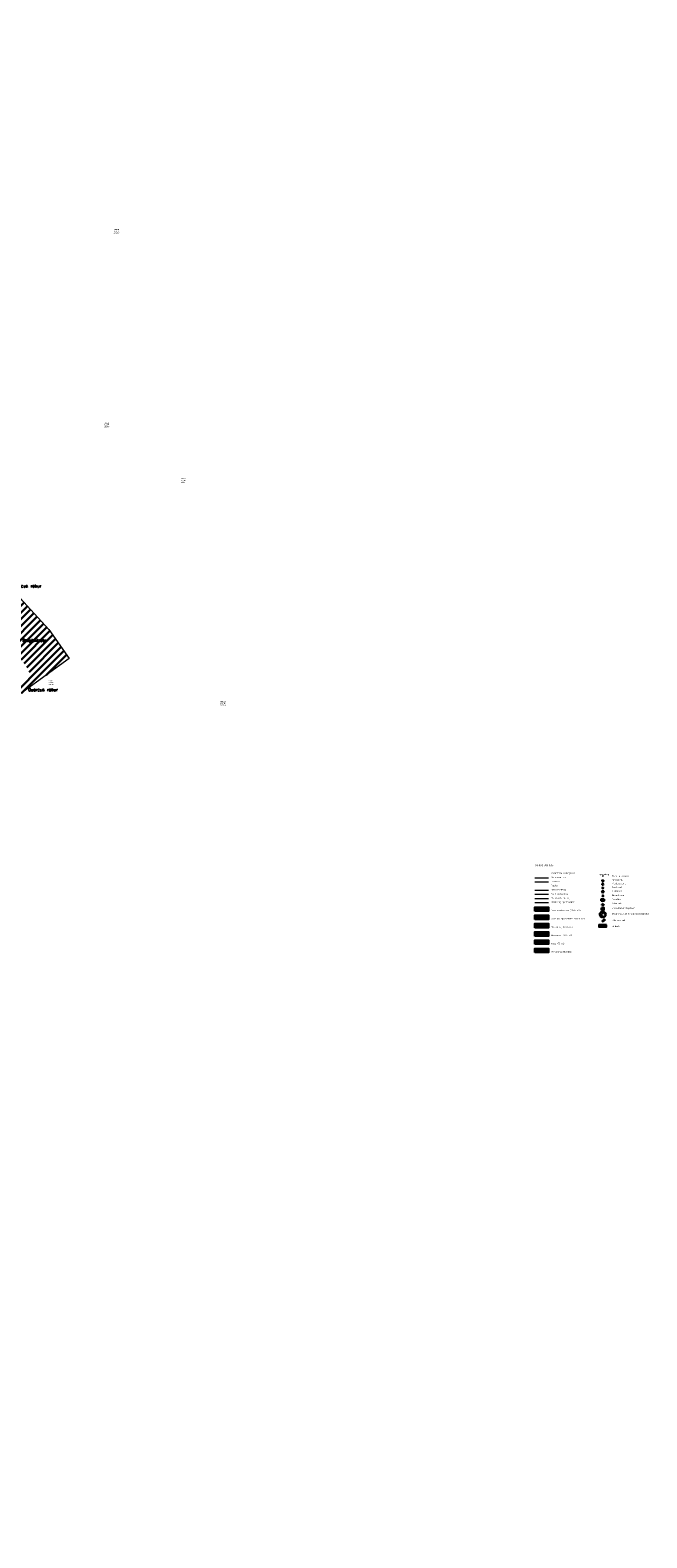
# Model space of a CAD drawing. Header units: metres. Extents: x 102852 to 107197, y 385458 to 392889.
# Tile 50 of 50: x 106992 to 107197, y 392389 to 392889. Entities that reach past the tile are written whole.
import ezdxf
from ezdxf.enums import TextEntityAlignment as Align

# ---------------------------------------------------------------- set-up
doc = ezdxf.new("R2010")
doc.units = ezdxf.units.M
doc.linetypes.add('KG-PERCEEL', pattern=[19, 5.5, -2, -2, 5.5, -2, -2])
for name, color, linetype, lineweight in [('0-BEBOUWING', 7, 'Continuous', 30), ('0-BEPLANTING', 14, 'Continuous', 30), ('0-GRAS OM SPORTVELDEN', 2, 'Continuous', 30), ('0-GRAS SPORTVELDEN', 3, 'Continuous', 30), ('0-VERHARDING', 5, 'Continuous', 30), ('_alg-maatvoering', 7, 'Continuous', 0), ('B-WE-GR-BOOM-S', 90, 'Continuous', 30), ('B-WE-GR-GROND-S', 32, 'Continuous', 30), ('B-WE-GR-STRUIK-G', 90, 'Continuous', 13), ('B-WE-IE-GEBOUW-G', 10, 'Continuous', 0), ('B-WE-IE-MEUBILAIR_WEGMEUBILAIR-S', 7, 'Continuous', 30), ('B-WE-IE-OV-LICHTMAST-S', 40, 'Continuous', 30), ('B-WE-IE-TERREINAFSCHEIDING_KUNSTMATIG_HEKWERK-G', 6, 'Continuous', 0), ('B-WE-KG-GRENS-T18', 10, 'Continuous', 13), ('B-WE-KG-GRENS_PERCEEL-GV', 150, 'KG-PERCEEL', 13), ('B-WE-KL-DATA_CAI_KAST-S', 90, 'Continuous', 30), ('B-WE-KL-WATER_BRANDLEIDING_BRANDHYDRANT-S', 150, 'Continuous', 30), ('B-WE-OG-TOPOGRAFIE_BEBOUWING-G', 8, 'Continuous', 13), ('B-WE-RI-HWA_KOLK_STRAATKOLK-S', 150, 'Continuous', 30), ('B-WE-RI-INSPECTIEPUT_ALGEMEEN-S', 7, 'Continuous', 30), ('B-WE-VH-KANTVERHARDING-G', 60, 'Continuous', 13), ('B-WE-VH-MATERIAALGRENS-G', 31, 'Continuous', 13), ('B-WE-VV-MARKERING-G', 7, 'Continuous', 13), ('Boomsoort', 10, 'Continuous', 0), ('N-WE-IE-TERREINAFSCHEIDING_KUNSTMATIG_HEKWERK-G', 6, 'Continuous', 0), ('X-XX-AL-LEGENDA-T35', 50, 'Continuous', 30), ('X-XX-AL-TEKST_ALGEMEEN-T', 1, 'Continuous', 13), ('X-XX-AL-VERWIJZING-S', 7, 'Continuous', 30)]:
    doc.layers.add(name, color=color, linetype=linetype, lineweight=lineweight)
doc.styles.add('NLCS-ISO', font='NLCS-ISO.ttf')
doc.styles.add('NLCS-ISO-M200-T25', font='NLCS-ISO.ttf', dxfattribs={"height": 0.5})
doc.styles.add('NLCS-ISO-M200-T35', font='NLCS-ISO.ttf', dxfattribs={"height": 0.7})
doc.styles.add('NLCS-ISO-T25', font='NLCS-ISO.ttf')
doc.styles.add('NLCS_25', font='NLCS-ISO.ttf', dxfattribs={"height": 2.5})
doc.styles.add('Style-Arial', font='arial.ttf')
doc.styles.add('Style-STANDARD', font='STANDARD.shx')
doc.styles.add('Style-txt', font='txt.shx')
pattern_1 = [(45, (4032.9468, 7070.71), (-0.4490128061, 0.4490128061), [])]

# ---------------------------------------------------------------- blocks, each defined once
blk = doc.blocks.new('kadata_3')
at = {"layer": 'B-WE-KG-GRENS_PERCEEL-GV'}
for points in [[(106826.084, 392669.005), (106946.81, 392753.143), (106922.864, 392780.471), (106802.244, 392696.909)], [(106898.673, 392579.82), (106887.193, 392569.673), (106909.2, 392543.974), (106920.8, 392553.844)], [(106898.673, 392579.82), (106920.8, 392553.844), (106921.512, 392554.403), (106899.835, 392580.847)], [(106909.2, 392543.974), (106887.193, 392569.673), (106875.803, 392559.605), (106897.292, 392534.241)], [(106864.367, 392549.496), (106885.892, 392524.568), (106897.292, 392534.241), (106875.803, 392559.605)], [(106828.823, 392518.824), (106848.507, 392535.623), (106834.924, 392549.799), (106816.215, 392533.813)], [(106863.824, 392527.162), (106853.294, 392539.709), (106848.507, 392535.623), (106859.842, 392523.793)], [(106816.904, 392524.929), (106812.074, 392530.352), (106795.575, 392516.563), (106800.338, 392510.872)], [(106835.38, 392503.002), (106824.019, 392516.437), (106814.619, 392508.165), (106826.016, 392494.561)]]:
    blk.add_3dface(points, dxfattribs=at)
at = {"layer": 'B-WE-OG-TOPOGRAFIE_BEBOUWING-G', "flags": 128}
for points in [[(106859.11, 392812.691), (106867.919, 392800.509), (106873.131, 392804.277), (106864.322, 392816.46)], [(106851.018, 392806.854), (106859.833, 392794.647), (106865.047, 392798.412), (106856.232, 392810.619)], [(106814.913, 392761.118), (106823.969, 392766.531), (106812.275, 392786.096), (106805.439, 392782.01), (106809.338, 392775.487)], [(106807.359, 392774.304), (106807.117, 392774.16)], [(106807.117, 392774.16), (106808.46, 392771.914)], [(106809.338, 392775.487), (106807.359, 392774.304)], [(106808.46, 392771.914), (106814.913, 392761.118)], [(106697.022, 392687.16), (106669.226, 392719.854), (106666.675, 392717.686), (106661.046, 392724.32), (106653.253, 392717.711), (106656.047, 392714.421), (106642.297, 392702.741), (106645.136, 392699.404), (106638.85, 392694.1)], [(106860.956, 392692.058), (106850.074, 392707.523), (106847.141, 392706.705), (106847.631, 392704.945), (106842.767, 392703.304), (106845.196, 392695.034), (106853.119, 392683.775)], [(106853.119, 392683.775), (106862.259, 392690.206), (106860.956, 392692.058)], [(106685.651, 392670.942), (106699.48, 392682.688)], [(106700.261, 392683.351), (106697.022, 392687.16)], [(106699.48, 392682.688), (106700.261, 392683.351)], [(106660.066, 392661.682), (106675.032, 392674.38)], [(106675.032, 392674.38), (106677.991, 392670.94), (106681.462, 392673.851)], [(106681.462, 392673.851), (106684.661, 392670.101)], [(106684.661, 392670.101), (106685.651, 392670.942)], [(106651.267, 392654.199), (106654.979, 392657.366), (106660.066, 392661.682)], [(106746.95, 392655.55), (106741.201, 392651.541)], [(106746.916, 392655.197), (106747.092, 392655.33)], [(106761.945, 392633.723), (106746.916, 392655.197)], [(106747.092, 392655.33), (106746.95, 392655.55)], [(106741.201, 392651.541), (106755.886, 392630.527)], [(106782.373, 392638.334), (106766.56, 392627.129)], [(106785.264, 392634.255), (106782.373, 392638.334)], [(106766.56, 392627.129), (106761.945, 392633.723)], [(106790.766, 392626.492), (106785.264, 392634.255)], [(106755.886, 392630.527), (106760.692, 392623.651), (106757.764, 392621.556), (106758.405, 392620.666), (106752.972, 392616.771), (106761.392, 392605.031)], [(106761.392, 392605.031), (106766.939, 392609.008), (106769.231, 392605.778), (106781.047, 392614.163), (106778.483, 392617.776), (106790.766, 392626.492)], [(106944.939, 392609.802), (106942.993, 392612.188), (106937.646, 392607.827), (106939.568, 392605.47), (106934.626, 392601.439), (106937.27, 392598.18), (106940.44, 392594.311), (106945.33, 392598.3), (106947.39, 392595.74), (106952.84, 392600.21), (106950.76, 392602.74), (106951.3, 392603.19), (106950.03, 392604.73), (106945.482, 392610.245), (106944.939, 392609.802)], [(106933.55, 392592.931), (106930.603, 392596.569), (106920.175, 392588.069), (106922.72, 392584.95), (106925.88, 392581.07), (106932.75, 392586.67), (106933.17, 392586.16), (106936.71, 392589.06), (106933.55, 392592.931)], [(106922.11, 392576.75), (106919.162, 392580.487), (106908.928, 392572.465), (106913.11, 392567.13)], [(106921.11, 392569.591), (106922.18, 392568.21), (106926.12, 392571.3), (106925.03, 392572.69), (106925.21, 392572.82)], [(106925.21, 392572.82), (106922.11, 392576.75)], [(106910.17, 392566.34), (106908.234, 392568.61), (106902.723, 392563.915), (106905.771, 392560.337), (106902.71, 392557.729), (106905.94, 392553.93), (106909.18, 392550.12), (106915.47, 392555.48), (106911.13, 392560.57), (106913.42, 392562.53), (106910.17, 392566.34)], [(106914.985, 392564.76), (106915.23, 392564.95), (106921.11, 392569.591)], [(106913.11, 392567.13), (106914.985, 392564.76)], [(106898.52, 392556.43), (106897.115, 392558.079), (106891.642, 392553.416), (106894.171, 392550.447), (106891.089, 392547.821), (106894.33, 392544.031), (106897.58, 392540.23), (106903.85, 392545.58), (106899.49, 392550.68), (106901.77, 392552.63), (106898.52, 392556.43)], [(106944.14, 392542.54), (106937.87, 392549.32), (106938.2, 392549.69), (106937.85, 392550.07), (106937.13, 392549.41), (106935.51, 392551.16), (106935.87, 392551.5), (106934.9, 392552.56), (106929.3, 392547.39)], [(106886.918, 392546.485), (106885.608, 392548.022), (106880.092, 392543.323), (106882.491, 392540.506), (106879.441, 392537.908), (106882.67, 392534.1), (106885.9, 392530.29), (106892.19, 392535.62), (106887.86, 392540.73), (106890.15, 392542.67), (106886.918, 392546.485)], [(106928.01, 392540.67), (106924.77, 392544.47), (106918.79, 392539.37), (106919.5, 392538.54), (106915.66, 392535.29), (106918.91, 392531.49), (106921.043, 392528.996), (106926.812, 392533.919), (106927.377, 392533.257), (106931.403, 392536.691), (106928.01, 392540.67)], [(106929.3, 392547.39), (106930.454, 392546.141), (106928.646, 392544.472)], [(106928.646, 392544.472), (106931.366, 392541.528)], [(106931.366, 392541.528), (106933.227, 392543.139), (106938.557, 392537.368)], [(106837.528, 392529.905), (106828.569, 392540.625), (106824.9, 392537.56), (106821.06, 392534.35), (106830.02, 392523.63), (106833.86, 392526.83), (106837.528, 392529.905)], [(106875.412, 392536.705), (106874.051, 392538.302), (106868.632, 392533.686), (106866.153, 392531.574), (106866.108, 392530.251), (106868.024, 392528.044), (106866.334, 392526.604), (106870.94, 392521.296), (106872.617, 392522.751), (106874.57, 392520.5), (106880.8, 392525.89), (106876.41, 392530.96), (106878.68, 392532.92), (106875.412, 392536.705)], [(106814.719, 392520.828), (106812.149, 392523.867), (106806.781, 392519.329), (106809.314, 392516.258), (106807.938, 392515.094), (106811.94, 392510.343), (106811.394, 392509.883), (106810.408, 392509.062), (106812.509, 392506.538), (106813.495, 392507.359), (106818.168, 392511.454), (106816.19, 392513.71), (106819.55, 392516.66), (106815.49, 392521.48), (106814.719, 392520.828)], [(106852.899, 392517.931), (106848.363, 392523.339), (106845.357, 392520.818), (106842.737, 392523.942), (106838.93, 392520.76), (106835.09, 392517.55), (106840.39, 392511.24), (106845.54, 392515.561), (106847.41, 392513.33)], [(106857.91, 392515.561), (106854.672, 392519.418), (106852.899, 392517.931)], [(106794.403, 392503.498), (106790.665, 392507.915), (106793.093, 392509.97), (106790.853, 392512.617), (106788.53, 392510.67), (106784.7, 392507.46), (106786.71, 392505.06), (106783.3, 392502.17), (106787.275, 392497.47)], [(106826.955, 392493.44), (106831.67, 392497.39), (106828.82, 392500.8), (106831.22, 392502.86), (106826.08, 392508.99), (106823.51, 392506.84), (106822.746, 392507.809), (106820.463, 392505.813), (106823.166, 392502.928), (106820.724, 392500.877)], [(106787.275, 392497.47), (106791.25, 392492.77), (106794.65, 392495.66), (106796.65, 392493.27), (106800.48, 392496.49), (106802.717, 392498.37), (106805.052, 392500.332), (106807.447, 392502.294), (106805.407, 392504.784), (106803.012, 392502.822), (106800.645, 392500.819), (106798.329, 392498.859), (106794.403, 392503.498)]]:
    blk.add_lwpolyline(points, dxfattribs=at)
at = {"layer": 'B-WE-KG-GRENS-T18', "char_height": 0.36, "attachment_point": 5, "style": 'NLCS-ISO-T25'}
for s, insert in [('\\fArial|b0|i0|c00|p39;RBG01\\PB 4417\\P3495 m²', (106782.629, 392841.114)), ('\\fArial|b0|i0|c00|p39;RBG01\\PB 5090\\P12722 m²', (107021.064, 392822.605)), ('\\fArial|b0|i0|c00|p39;RBG01\\PB 4444\\P5440 m²', (106836.852, 392817.219)), ('\\fArial|b0|i0|c00|p39;RBG01\\PB 4289\\P635 m²', (106619.325, 392801.811)), ('\\fArial|b0|i0|c00|p39;RBG01\\PB 4445\\P1075 m²', (106878.116, 392802.553)), ('\\fArial|b0|i0|c00|p39;RBG01\\PB 4288\\P1090 m²', (106623.488, 392785.623)), ('\\fArial|b0|i0|c00|p39;RBG01\\PB 455\\P7420 m²', (106762.171, 392768.743)), ('\\fArial|b0|i0|c00|p39;RBG01\\PB 4998\\P2919 m²', (107017.731, 392758.359)), ('\\fArial|b0|i0|c00|p39;RBG01\\PB 4287\\P1530 m²', (106608.456, 392756.022)), ('\\fArial|b0|i0|c00|p39;RBG01\\PB 431\\P5410 m²', (106851.615, 392754.312)), ('\\fArial|b0|i0|c00|p39;RBG01\\PB 4997\\P5440 m²', (107043.28, 392739.938)), ('\\fArial|b0|i0|c00|p39;RBG01\\PB 456\\P5460 m²', (106704.421, 392736.055)), ('\\fArial|b0|i0|c00|p39;RBG01\\PB 457\\P1610 m²', (106645.144, 392725.31)), ('\\fArial|b0|i0|c00|p39;RBG01\\PB 432\\P5380 m²', (106874.311, 392724.222)), ('\\fArial|b0|i0|c00|p39;RBG01\\PB 3734\\P125 m²', (106999.225, 392672.875)), ('\\fArial|b0|i0|c00|p39;RBG01\\PB 433\\P14540 m²', (106915.655, 392669.757)), ('\\fArial|b0|i0|c00|p39;RBG01\\PB 3735\\P3637 m²', (107056.367, 392665.936)), ('\\fArial|b0|i0|c00|p39;RBG01\\PB 1411\\P5900 m²', (106781.496, 392661.275)), ('\\fArial|b0|i0|c00|p39;RBG01\\PB 4213\\P6886 m²', (106680.581, 392653.808)), ('\\fArial|b0|i0|c00|p39;RBG01\\PB 4212\\P2664 m²', (106627.537, 392639.438)), ('\\fArial|b0|i0|c00|p39;RBG01\\PB 3528\\P808 m²', (106966.998, 392640.38)), ('\\fArial|b0|i0|c00|p39;RBG01\\PB 453\\P1120 m²', (106806.649, 392633.624)), ('\\fArial|b0|i0|c00|p39;RBG01\\PB 3486\\P737 m²', (106952.147, 392625.522)), ('\\fArial|b0|i0|c00|p39;RBG01\\PB 3529\\P752 m²', (106934.437, 392614.108)), ('\\fArial|b0|i0|c00|p39;RBG01\\PB 452\\P6640 m²', (106840.748, 392597.831)), ('\\fArial|b0|i0|c00|p39;RBG01\\PB 3530\\P757 m²', (106921.184, 392598.938)), ('\\fArial|b0|i0|c00|p39;RBG01\\PB 3531\\P851 m²', (106908.974, 392584.941)), ('\\fArial|b0|i0|c00|p39;RBG01\\PB 3543\\P37 m²', (106906.175, 392572.015)), ('\\fArial|b0|i0|c00|p39;RBG01\\PB 2343\\P1540 m²', (106643.29, 392570.722)), ('\\fArial|b0|i0|c00|p39;RBG01\\PB 4900\\P440 m²', (106657.187, 392563.276)), ('\\fArial|b0|i0|c00|p39;RBG01\\PB 4901\\P20475 m²', (106740.26, 392563.113)), ('\\fArial|b0|i0|c00|p39;RBG01\\PB 3537\\P515 m²', (106898.829, 392565.133)), ('\\fArial|b0|i0|c00|p39;RBG01\\PB 3538\\P513 m²', (106886.624, 392559.878)), ('\\fArial|b0|i0|c00|p39;RBG01\\PB 3536\\P636 m²', (106958.009, 392556.744)), ('\\fArial|b0|i0|c00|p39;RBG01\\PB 3539\\P496 m²', (106874.894, 392548.875)), ('\\fArial|b0|i0|c00|p39;RBG01\\PB 3376\\P502 m²', (106838.694, 392539.1)), ('\\fArial|b0|i0|c00|p39;RBG01\\PB 3540\\P493 m²', (106864.745, 392538.631)), ('\\fArial|b0|i0|c00|p39;RBG01\\PB 3444\\P360 m²', (106902.018, 392534.358)), ('\\fArial|b0|i0|c00|p39;RBG01\\PB 3456\\P405 m²', (106945.279, 392536.482)), ('\\fArial|b0|i0|c00|p39;RBG01\\PB 3634\\P417 m²', (106848.659, 392527.732)), ('\\fArial|b0|i0|c00|p39;RBG01\\PB 3441\\P553 m²', (106931.135, 392527.548)), ('\\fArial|b0|i0|c00|p39;RBG01\\PB 4382\\P160 m²', (106802.246, 392517.074)), ('\\fArial|b0|i0|c00|p39;RBG01\\PB 3542\\P146 m²', (106864.547, 392516.892)), ('\\fArial|b0|i0|c00|p39;RBG01\\PB 3443\\P544 m²', (106913.917, 392512.663)), ('\\fArial|b0|i0|c00|p39;RBG01\\PB 3369\\P210 m²', (106796.482, 392510.918)), ('\\fArial|b0|i0|c00|p39;RBG01\\PB 3375\\P239 m²', (106806.634, 392509.362)), ('\\fArial|b0|i0|c00|p39;RBG01\\PB 3374\\P220 m²', (106822.364, 392510.159)), ('\\fArial|b0|i0|c00|p39;RBG01\\PB 3423\\P382 m²', (106861.735, 392508.772)), ('\\fArial|b0|i0|c00|p39;RBG01\\PB 3370\\P210 m²', (106800.432, 392504.287)), ('\\fArial|b0|i0|c00|p39;RBG01\\PB 3373\\P169 m²', (106813.901, 392502.343)), ('\\fArial|b0|i0|c00|p39;RBG01\\PB 2238\\P9380 m²', (106641.095, 392499.201)), ('\\fArial|b0|i0|c00|p39;RBG01\\PB 3378\\P635 m²', (106786.003, 392485.033)), ('\\fArial|b0|i0|c00|p39;RBG01\\PB 4215\\P193 m²', (106755.175, 392459.095)), ('\\fArial|b0|i0|c00|p39;RBG01\\PB 2643\\P4359 m²', (106685.156, 392450.105))]:
    blk.add_mtext(s, dxfattribs=dict(at, insert=insert))
for s, insert, rotation in [('\\fArial|b0|i0|c00|p39;RBG01\\PB 3955\\P765 m²', (106623.141, 392721.507), 63.8), ('\\fArial|b0|i0|c00|p39;RBG01\\PB 3633\\P98 m²', (106856.523, 392531.711), 309.6), ('\\fArial|b0|i0|c00|p39;RBG01\\PB 4383\\P203 m²', (106820.74, 392523.763), 308.4)]:
    blk.add_mtext(s, dxfattribs=dict(at, insert=insert, rotation=rotation))
blk = doc.blocks.new('SIE-WEG_ZITBANK_MET_LEUNING')
blk.add_hatch(color=256).paths.add_polyline_path([(-5.9, 1.5), (-5.9, 1.8), (5.9, 1.8), (5.9, 1.5)])
for p, q in [((-4.1, 1.5), (-4.1, 1)), ((-3.8, 1.5), (-3.8, 1)), ((3.8, 1.5), (3.8, 1)), ((4.1, 1.5), (4.1, 1)), ((-4.1, -0.6), (-4.1, -0.1)), ((-3.8, -0.6), (-3.8, -0.1)), ((3.8, -0.6), (3.8, -0.1)), ((4.1, -0.6), (4.1, -0.1))]:
    blk.add_line(p, q)
for points in [[(-5.9, 1.5), (-5.9, 1.8), (5.9, 1.8), (5.9, 1.5)], [(5.9, 1), (5.9, -0.1), (-5.9, -0.1), (-5.9, 1)], [(-5.9, -0.6), (-5.9, -1.8), (5.9, -1.8), (5.9, -0.6)]]:
    blk.add_3dface(points)
blk = doc.blocks.new('SIE-WEG_PAAL_VAST')
blk.add_hatch(color=256).paths.add_polyline_path([(-0.4, -0.4), (-0.4, 0.4), (0.4, 0.4), (0.4, -0.4)])
blk.add_circle((0, 0), 0.75)
blk.add_3dface([(0.4, 0.4), (-0.4, 0.4), (-0.4, -0.4), (0.4, -0.4)])
at = {"style": 'NLCS-ISO'}
blk.add_attdef('TYPE', (0, 0), '', height=1.75, dxfattribs=at)
blk = doc.blocks.new('B-SIE-WEG_LICHTMAST-SO')
at = {"ltscale": 0.1}
for p, q in [((-1.1, 0.6), (-2.2, 1.3)), ((0, 1.3), (0, 2.5)), ((1.1, 0.6), (2.2, 1.3)), ((-1.1, -0.6), (-2.2, -1.3)), ((0, -1.3), (0, -2.5)), ((1.1, -0.6), (2.2, -1.3))]:
    blk.add_line(p, q, dxfattribs=at)
at = {"flags": 128}
for points in [[(-1.2, 0.5), (1.2, 0.5)], [(-1.2, -0.5), (1.2, -0.5)]]:
    blk.add_lwpolyline(points, dxfattribs=at)
at = {"ltscale": 0.1}
blk.add_circle((0, 0), 1.27, dxfattribs=at)
at = {"style": 'NLCS-ISO'}
blk.add_attdef('TYPE', text='', height=1.8, dxfattribs=at).set_placement((0, 2.5), align=Align.BOTTOM_CENTER)
blk = doc.blocks.new('SIE-WEG_VERKEERSBORD_ROND')
for p, q in [((-1.1, 0.5), (1.1, 0.5)), ((-1.1, -0.5), (1.1, -0.5))]:
    blk.add_line(p, q)
blk.add_circle((0, 0), 1.25)
blk = doc.blocks.new('SIE-WEG_AFVALBAK_TYPE_02')
at = {"linetype": 'Continuous'}
for p, q in [((1.6, -0.4), (-1.6, -0.4)), ((-1.3, -0.8), (-1.6, -0.4)), ((-1.3, -1), (-1.6, -1.7)), ((1.6, -1.7), (-1.6, -1.7)), ((1.3, -0.8), (-1.3, -0.8)), ((-1.3, -1), (-1.3, -0.8)), ((1.3, -1), (-1.3, -1)), ((-1.2, -1.2), (-1.3, -1.5)), ((1.3, -1.5), (-1.3, -1.5)), ((1.2, -1.2), (-1.2, -1.2)), ((1.2, -1.2), (1.3, -1.5)), ((1.3, -0.8), (1.6, -0.4)), ((1.3, -1), (1.3, -0.8)), ((1.3, -1), (1.6, -1.7))]:
    blk.add_line(p, q, dxfattribs=at)
for p, q in [((-1.6, -0.4), (-1.6, -1.7)), ((1.6, -0.4), (1.6, -1.7))]:
    blk.add_line(p, q)
blk.add_circle((0, 0), 0.354, dxfattribs=at)
blk = doc.blocks.new('SKL-WATER_BRANDHYDRANT-SO')
blk.add_ellipse((0, 0), major_axis=(-1.02, 0), ratio=0.685994)
at = {"style": 'NLCS-ISO'}
blk.add_text('BR', height=0.562, dxfattribs=at).set_placement((-0.4, -0.2))
blk = doc.blocks.new('B-SRI-PUT_VWA-SO')
at = {"lineweight": 0}
blk.add_circle((0, 0), 2, dxfattribs=at)
blk.add_3dface([(-2, 2), (2, 2), (2, -2), (-2, -2)])
blk.add_3dface([(2, -2), (2, 2), (-2, 2), (-2, -2)], dxfattribs=at)
blk = doc.blocks.new('Straatkolk 300x450')
at = {"layer": 'B-WE-RI-HWA_KOLK_STRAATKOLK-S'}
for p, q in [((-1.1, -0.7), (1.1, 0.8)), ((1.1, -0.7), (-1.1, 0.8))]:
    blk.add_line(p, q, dxfattribs=at)
blk.add_3dface([(-1.1, -0.7), (1.1, -0.7), (1.1, 0.8), (-1.1, 0.8)], dxfattribs=at)
blk = doc.blocks.new('SKL-DATA_TERREINKAST-SO')
for q in [(-0.8, 0.8), (0.8, 0.8)]:
    blk.add_line((0, -0.8), q)
blk.add_3dface([(2.5, 1.4), (-2.5, 1.4), (-2.5, -1.4), (2.5, -1.4)])
at = {"style": 'NLCS-ISO'}
blk.add_attdef('TYPE', text='', height=1.75, dxfattribs=at).set_placement((-0.2, 3.4), align=Align.MIDDLE_CENTER)
blk = doc.blocks.new('opmerking')
at = {"layer": 'X-XX-AL-TEKST_ALGEMEEN-T'}
for p, q in [((-0.4, 1.5), (0, 0)), ((0.4, 1.5), (-0.4, 1.5)), ((0.4, 1.5), (0, 0))]:
    blk.add_line(p, q, dxfattribs=at)
blk = doc.blocks.new('opmerkingen')
at = {"layer": 'B-WE-GR-GROND-S'}
blk.add_blockref('opmerking', (0, 0), dxfattribs=at)
at = {"layer": 'X-XX-AL-TEKST_ALGEMEEN-T', "color": 7, "style": 'NLCS-ISO-M200-T25'}
blk.add_attdef('OPMERKINGEN', (0, 0), '', height=1.8, dxfattribs=at)
blk = doc.blocks.new('SIE-WEG_VLAGGEMAST')
blk.add_hatch(color=256).paths.add_polyline_path([(0.8, 0, 1), (-0.8, 0, 1)])
for p, q in [((0.5, 0.7), (1.7, 2.3)), ((2.8, 1), (3.3, 1.6))]:
    blk.add_line(p, q)
blk.add_circle((0, 0), 0.8)
for points in [[(1.3, 1.7), (1.4, 1.7), (1.6, 1.7), (1.8, 1.6), (1.9, 1.4), (2.2, 1.3), (2.5, 1.3), (2.8, 1.2), (2.8, 1)], [(1.7, 2.3), (1.9, 2.3), (2, 2.3), (2.2, 2.2), (2.3, 2), (2.7, 1.9), (3, 1.8), (3.2, 1.8), (3.3, 1.6)]]:
    blk.add_spline(points, degree=3)

msp = doc.modelspace()

# ---------------------------------------------------------------- hatches: boundary and pattern name
at = {"layer": '0-BEBOUWING', "true_color": 0x636466, "extrusion": (0, 0, -1)}
msp.add_hatch(color=251, dxfattribs=at).paths.add_polyline_path([(-107164.41, 392588.82), (-107164.41, 392590.2), (-107159.91, 392590.2), (-107159.91, 392588.82)])
at = {"layer": '0-BEBOUWING', "true_color": 0x939598, "extrusion": (0, 0, -1)}
msp.add_hatch(color=252, dxfattribs=at).paths.add_polyline_path([(-107164.41, 392583.33), (-107164.41, 392584.7), (-107159.91, 392584.7), (-107159.91, 392583.33)])
at = {"layer": '0-BEPLANTING'}
h = msp.add_hatch(dxfattribs=at)
h.set_pattern_fill('ANSI31', color=256, scale=0.1, pattern_type=2)
h.set_pattern_definition([(45, (0, 0), (-1.122532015, 1.122532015), [])])
h.paths.add_polyline_path([(106998.58, 392690.46), (106952.79, 392740.3), (106950.71, 392737.87), (106950.89, 392737.15), (106953.73, 392733.32), (106960.62, 392724.18), (106965.24, 392716.88), (106979.37, 392695.91), (106984.07, 392688.13), (106988.45, 392681.75), (106990.97, 392678.2), (106991.87, 392676.71), (106992.19, 392675.38), (106991.67, 392674.67), (106991.45, 392674.63), (106989.26, 392673.03), (106972.98, 392660.91), (106962.47, 392653.07), (106949.32, 392643.31), (106936.22, 392633.83), (106916.62, 392620.13), (106907.18, 392613.54), (106903.8, 392610.92), (106902.96, 392609.76), (106903.04, 392608.43), (106904.59, 392607), (106936.59, 392630.55), (106990.02, 392669.79), (107005.29, 392680.83)])
h = msp.add_hatch(dxfattribs=at)
h.set_pattern_fill('ANSI31', color=256, scale=0.01, pattern_type=2)
h.set_pattern_definition(pattern_1)
h.paths.add_polyline_path([(107159.91, 392591.57), (107159.91, 392592.95), (107164.41, 392592.95), (107164.41, 392591.57)])
at = {"layer": '0-GRAS OM SPORTVELDEN'}
h = msp.add_hatch(dxfattribs=at)
h.set_pattern_fill('ANSI31', color=256, scale=0.01, pattern_type=2)
h.set_pattern_definition(pattern_1)
h.paths.add_polyline_path([(107159.91, 392594.32), (107159.9, 392595.69), (107164.4, 392595.69), (107164.4, 392594.32)])
at = {"layer": '0-GRAS SPORTVELDEN', "true_color": 0x58ba48}
h = msp.add_hatch(dxfattribs=at)
h.set_pattern_fill('ANSI31', color=85, scale=0.01, pattern_type=2)
h.set_pattern_definition(pattern_1)
h.paths.add_polyline_path([(107159.9, 392597.07), (107159.9, 392598.44), (107164.4, 392598.44), (107164.4, 392597.07)])
at = {"layer": '0-VERHARDING', "true_color": 0x136734, "extrusion": (0, 0, -1)}
msp.add_hatch(color=116, dxfattribs=at).paths.add_polyline_path([(-107164.41, 392586.07), (-107164.41, 392587.45), (-107159.91, 392587.45), (-107159.91, 392586.07)])

# ---------------------------------------------------------------- linework, layer by layer
for points in [[(107159.9, 392597.07), (107159.9, 392598.44), (107164.4, 392598.44), (107164.4, 392597.07)], [(107159.91, 392594.32), (107159.9, 392595.69), (107164.4, 392595.69), (107164.4, 392594.32)], [(107159.91, 392591.57), (107159.91, 392592.95), (107164.41, 392592.95), (107164.41, 392591.57)], [(107159.91, 392588.82), (107159.91, 392590.2), (107164.41, 392590.2), (107164.41, 392588.82)], [(107159.91, 392586.07), (107159.91, 392587.45), (107164.41, 392587.45), (107164.41, 392586.07)], [(107159.91, 392583.33), (107159.91, 392584.7), (107164.41, 392584.7), (107164.41, 392583.33)]]:
    msp.add_3dface(points)
at = {"layer": 'B-WE-GR-BOOM-S', "linetype": 'Continuous', "flags": 128}
msp.add_lwpolyline([(107182.98, 392596.66), (107182.94, 392596.74), (107182.88, 392596.77), (107182.82, 392596.86), (107182.69, 392596.89), (107182.61, 392596.86), (107182.66, 392596.81), (107182.65, 392596.72), (107182.48, 392596.75), (107182.51, 392596.82), (107182.47, 392596.89), (107182.41, 392596.88), (107182.34, 392596.89), (107182.2, 392596.89), (107182.14, 392596.85), (107182.05, 392596.87), (107181.93, 392596.78), (107182.01, 392596.74), (107182.04, 392596.69), (107182.12, 392596.64), (107182.04, 392596.53), (107181.93, 392596.51), (107181.85, 392596.58), (107181.91, 392596.6), (107181.86, 392596.73), (107181.71, 392596.64), (107181.63, 392596.56), (107181.68, 392596.53), (107181.63, 392596.46), (107181.55, 392596.43), (107181.49, 392596.37), (107181.43, 392596.2), (107181.66, 392596.14), (107181.69, 392596.07), (107181.63, 392596.01), (107181.53, 392596.01), (107181.52, 392596.07), (107181.42, 392596.03), (107181.48, 392595.92), (107181.45, 392595.88), (107181.49, 392595.85), (107181.46, 392595.76), (107181.53, 392595.72), (107181.49, 392595.65), (107181.55, 392595.64), (107181.58, 392595.61), (107181.51, 392595.53), (107181.65, 392595.42), (107181.7, 392595.47), (107181.74, 392595.56), (107181.71, 392595.6), (107181.75, 392595.72), (107181.81, 392595.69), (107181.88, 392595.6), (107181.94, 392595.55), (107181.88, 392595.39), (107181.75, 392595.37), (107181.7, 392595.28), (107181.77, 392595.2), (107181.87, 392595.18), (107181.88, 392595.15), (107181.89, 392595.13), (107181.97, 392595.21), (107182.07, 392595.21), (107182.12, 392595.18), (107182.1, 392595.1), (107182.1, 392595.03), (107182.2, 392595.01), (107182.31, 392595.02), (107182.34, 392594.97), (107182.39, 392595.03), (107182.46, 392595.06), (107182.42, 392595.15), (107182.49, 392595.18), (107182.59, 392595.15), (107182.61, 392595.03), (107182.67, 392595.04), (107182.72, 392595.01), (107182.85, 392595.11), (107182.91, 392595.09), (107182.9, 392595.13), (107182.97, 392595.16), (107182.92, 392595.21), (107182.86, 392595.23), (107182.95, 392595.31), (107182.96, 392595.36), (107183.07, 392595.39), (107183.14, 392595.34), (107183.19, 392595.39), (107183.19, 392595.43), (107183.26, 392595.43), (107183.26, 392595.48), (107183.33, 392595.5), (107183.33, 392595.55), (107183.25, 392595.55), (107183.34, 392595.64), (107183.29, 392595.67), (107183.36, 392595.65), (107183.39, 392595.7), (107183.34, 392595.77), (107183.4, 392595.86), (107183.37, 392595.91), (107183.29, 392595.91), (107183.18, 392595.97), (107183.25, 392596.02), (107183.31, 392596.12), (107183.34, 392596.07), (107183.41, 392596.1), (107183.37, 392596.24), (107183.38, 392596.33), (107183.34, 392596.35), (107183.27, 392596.48), (107183.2, 392596.56), (107183.11, 392596.48), (107183.17, 392596.44), (107183.22, 392596.32), (107183.14, 392596.3), (107183.1, 392596.38), (107183.03, 392596.37), (107182.97, 392596.42), (107182.88, 392596.46), (107182.93, 392596.49), (107182.9, 392596.54), (107182.94, 392596.59), (107183.01, 392596.57), (107183.07, 392596.6)], close=True, dxfattribs=at)
at = {"layer": 'B-WE-GR-BOOM-S'}
msp.add_circle((107182.44, 392595.96), 0.03, dxfattribs=at)
at = {"layer": 'B-WE-GR-STRUIK-G'}
msp.add_line((107164.4, 392603.94), (107159.9, 392603.94), dxfattribs=at)
at = {"layer": 'B-WE-IE-GEBOUW-G'}
msp.add_line((107164.4, 392608.06), (107159.9, 392608.06), dxfattribs=at)
at = {"layer": 'B-WE-IE-TERREINAFSCHEIDING_KUNSTMATIG_HEKWERK-G'}
msp.add_line((107164.4, 392606.69), (107159.9, 392606.69), dxfattribs=at)
at = {"layer": 'B-WE-VH-KANTVERHARDING-G'}
msp.add_line((107164.4, 392602.56), (107159.9, 392602.56), dxfattribs=at)
at = {"layer": 'B-WE-VH-MATERIAALGRENS-G'}
msp.add_line((107164.4, 392601.19), (107159.9, 392601.19), dxfattribs=at)
at = {"layer": 'B-WE-VV-MARKERING-G'}
msp.add_line((107164.4, 392599.82), (107159.9, 392599.82), dxfattribs=at)
at = {"layer": 'N-WE-IE-TERREINAFSCHEIDING_KUNSTMATIG_HEKWERK-G', "flags": 128}
msp.add_lwpolyline([(106952.79, 392740.3), (106998.58, 392690.46), (107005.29, 392680.83), (106990.02, 392669.79), (106936.59, 392630.55), (106904.59, 392607)], dxfattribs=at)

# ---------------------------------------------------------------- block references
at = {"layer": 'B-WE-IE-MEUBILAIR_WEGMEUBILAIR-S', "xscale": 0.2, "yscale": 0.2, "zscale": 0.2, "rotation": 360}
for name, p in [('SIE-WEG_VERKEERSBORD_ROND', (107182.43, 392605.99)), ('SIE-WEG_PAAL_VAST', (107182.43, 392604.76)), ('SIE-WEG_AFVALBAK_TYPE_02', (107182.43, 392599.39)), ('SIE-WEG_ZITBANK_MET_LEUNING', (107182.41, 392592.18)), ('SIE-WEG_VLAGGEMAST', (107182.5, 392593.8))]:
    msp.add_blockref(name, p, dxfattribs=at)
at = {"layer": 'B-WE-IE-OV-LICHTMAST-S', "xscale": 0.2, "yscale": 0.2, "zscale": 0.2, "rotation": 360}
msp.add_blockref('B-SIE-WEG_LICHTMAST-SO', (107182.43, 392603.51), dxfattribs=at)
at = {"layer": 'B-WE-KL-DATA_CAI_KAST-S', "xscale": 0.2, "yscale": 0.2, "zscale": 0.2, "rotation": 360}
msp.add_blockref('SKL-DATA_TERREINKAST-SO', (107182.43, 392600.77), dxfattribs=at)
at = {"layer": 'B-WE-KL-WATER_BRANDLEIDING_BRANDHYDRANT-S', "xscale": 0.2, "yscale": 0.2, "zscale": 0.2, "rotation": 360}
msp.add_blockref('SKL-WATER_BRANDHYDRANT-SO', (107182.45, 392602.11), dxfattribs=at)
at = {"layer": 'B-WE-RI-HWA_KOLK_STRAATKOLK-S', "xscale": 0.2, "yscale": 0.2, "zscale": 0.2, "rotation": 360}
msp.add_blockref('Straatkolk 300x450', (107182.44, 392607.12), dxfattribs=at)
at = {"layer": 'B-WE-RI-INSPECTIEPUT_ALGEMEEN-S', "xscale": 0.2, "yscale": 0.2, "zscale": 0.2, "rotation": 360}
msp.add_blockref('B-SRI-PUT_VWA-SO', (107182.42, 392597.82), dxfattribs=at)
at = {"layer": 'X-XX-AL-TEKST_ALGEMEEN-T', "xscale": 0.2, "yscale": 0.2, "zscale": 0.2, "rotation": 360}
msp.add_blockref('opmerkingen', (107182.43, 392608.52), dxfattribs=at)
at = {"layer": 'X-XX-AL-VERWIJZING-S', "rotation": 360}
msp.add_blockref('kadata_3', (0, 0), dxfattribs=at)

# ---------------------------------------------------------------- texts
at = {"layer": '_alg-maatvoering', "style": 'Style-STANDARD'}
msp.add_text('Bosplantsoen', height=1, dxfattribs=at).set_placement((106989.74, 392687.42), align=Align.TOP_LEFT)
at = {"layer": 'Boomsoort', "color": 7, "style": 'Style-txt'}
for p in [(106995.99, 392704.43, 0.13), (107001.51, 392670.04, 0.13)]:
    msp.add_text('Quercus robur', height=1, dxfattribs=at).set_placement(p, align=Align.RIGHT)
at = {"layer": 'X-XX-AL-LEGENDA-T35', "color": 7, "style": 'NLCS-ISO-M200-T35'}
msp.add_text('VERKLARING:', height=0.7, dxfattribs=at).set_placement((107159.9, 392611.91))
at = {"layer": 'X-XX-AL-TEKST_ALGEMEEN-T', "color": 7}
for s, style, p in [('Gebouwcontour', 'NLCS_25', (107165.27, 392608.06)), ('Kadastrale ondergrond', 'NLCS_25', (107165.27, 392609.44)), ('opmerking', 'NLCS_25', (107181.09, 392609.02)), ('Tekst algemeen', 'NLCS_25', (107185.54, 392608.5)), ('Straatkolk', 'NLCS_25', (107185.55, 392607.12)), ('Struiken/haag', 'NLCS_25', (107165.28, 392603.94)), ('Hekwerk', 'NLCS_25', (107165.28, 392606.69)), ('Raster', 'NLCS_25', (107165.28, 392605.31)), ('Kant verharding', 'NLCS_25', (107165.28, 392602.56)), ('Verkeersbord', 'NLCS_25', (107185.55, 392605.99)), ('Paal vast', 'NLCS_25', (107185.55, 392604.76)), ('Lichtmast', 'NLCS_25', (107185.55, 392603.51)), ('Brandkraan', 'NLCS_25', (107185.57, 392602.11)), ('Gras sportvelden (31917 m2)', 'NLCS_25', (107165.28, 392597.07)), ('Materiaalscheiding', 'NLCS_25', (107165.28, 392601.19)), ('Markering sportvelden', 'NLCS_25', (107165.28, 392599.82)), ('Afvalbak', 'NLCS_25', (107185.55, 392599.39)), ('Regelkast', 'NLCS_25', (107185.53, 392600.78)), ('Inspectieput algemeen', 'NLCS_25', (107185.53, 392597.82)), ('Gras om sportvelden (13032 m2)', 'NLCS_25', (107165.28, 392594.32)), ('Boom inclusief kroon/stamdiameter', 'NLCS_25', (107185.54, 392595.94)), ('Vlaggenmast', 'NLCS_25', (107185.62, 392593.8)), ('Beplanting (6946 m2) ', 'NLCS_25', (107165.28, 392591.57)), ('Bebouwing (1125 m2)', 'NLCS_25', (107165.29, 392588.82)), ('zitbank', 'NLCS_25', (107185.62, 392591.82)), ('Verharding (3316 m2)', 'Style-Arial', (107165.29, 392583.33)), ('Haag (75 m2)', 'NLCS_25', (107165.29, 392586.07))]:
    msp.add_text(s, height=0.5, dxfattribs=dict(at, style=style)).set_placement(p)

doc.saveas('drawing.dxf')
